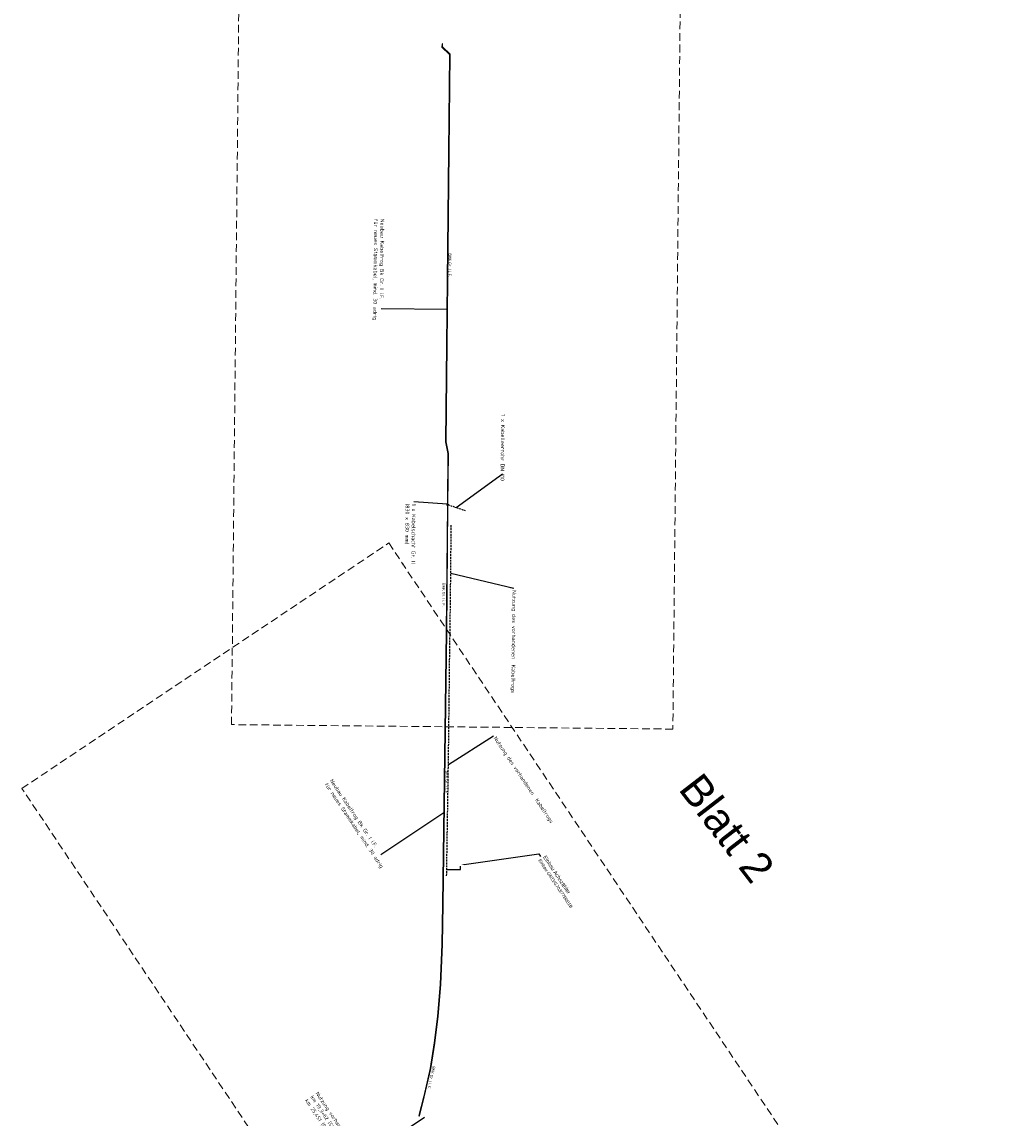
# Model space of a CAD drawing. Header units: metres. Extents: x 3425266 to 3446567, y 5432533 to 5452217.
# Tile 64 of 82: x 3436092 to 3436736, y 5450661 to 5451374. Entities that reach past the tile are written whole.
import ezdxf
from ezdxf import colors
from ezdxf.entities.mleader import LeaderData, LeaderLine
from ezdxf.math import Vec2, Vec3

# ---------------------------------------------------------------- set-up
doc = ezdxf.new("R2010")
doc.units = ezdxf.units.M
doc.header["$MEASUREMENT"] = 0
doc.linetypes.add('DASHED', pattern=[0.75, 0.5, -0.25])
doc.linetypes.add('STRICHLINIEX2', pattern=[1.5, 1, -0.5])
doc.layers.add('MC-AL-Blattschnitte_3433', color=30, linetype='STRICHLINIEX2', lineweight=18, plot=False)
for name, color, linetype, lineweight in [('MC-AL_Neubau_Planung-ESTW-Landau-Kabel_ausgeschaltet_TXT', 50, 'Continuous', 25), ('MC-AL_Neubau_Planung-ESTW-Landau-Kabel_LIN', 10, 'Continuous', 25), ('MC-AL_Neubau_Planung-ESTW-Landau-Kabel_TXT', 10, 'Continuous', 25), ('MC-AL_Neubau_Planung-ESTW-Landau-Kabeltrog_vorhanden_TXT', 30, 'Continuous', 25), ('MC_P_Beschriftung_Kabeltrog_TXT', 10, 'Continuous', 25)]:
    doc.layers.add(name, color=color, linetype=linetype, lineweight=lineweight)
doc.layers.add('MC-AL_Verlauf_KTB_Bestandstrog_LIN', color=80, linetype='Continuous')
doc.styles.add('Isocpeur', font='isocpeur.ttf')
doc.styles.add('K_ISOCP', font='k_isocp.shx')
doc.styles.get("Standard").update_dxf_attribs({"font": 'arial.ttf'})

# ---------------------------------------------------------------- blocks, each defined once
blk = doc.blocks.new('_None')

msp = doc.modelspace()

# ---------------------------------------------------------------- linework, layer by layer
at = {"layer": 'MC-AL_Neubau_Planung-ESTW-Landau-Kabel_LIN'}
for points in [[(3436368.934, 5451060.552), (3436369.269, 5451093.581), (3436367.797, 5451101.072), (3436370.354, 5451353.139), (3436365.434, 5451357.935), (3436365.453, 5451359.821), (3436365.053, 5451359.825), (3436365.032, 5451357.768), (3436369.952, 5451352.972), (3436367.396, 5451101.035), (3436368.869, 5451093.544), (3436368.534, 5451060.556)], [(3436367.917, 5450823.025), (3436377.066, 5450823.082), (3436377.093, 5450825.148)]]:
    msp.add_lwpolyline(points, dxfattribs=at)
msp.add_lwpolyline([(3436369.157, 5451060.55), (3436369.149, 5451059.72), (3436368.319, 5451059.729), (3436368.327, 5451060.558)], close=True, dxfattribs=at)

# ---------------------------------------------------------------- texts
at = {"layer": 'MC-AL-Blattschnitte_3433', "insert": (3436534.061, 5450887.437), "char_height": 20, "attachment_point": 1, "rotation": 307.635974}
msp.add_mtext_dynamic_manual_height_columns('Blatt 2', width=268.81549, gutter_width=1, heights=[0], dxfattribs=at)
at = {"layer": 'MC_P_Beschriftung_Kabeltrog_TXT', "insert": (3436367.119, 5451009.244), "char_height": 1.8, "attachment_point": 1, "rotation": 269.61526, "style": 'K_ISOCP'}
msp.add_mtext_dynamic_manual_height_columns('BKK Gr. I i. F.', width=17.65098, gutter_width=12.5, heights=[0], dxfattribs=at)

# ---------------------------------------------------------------- leaders
at = {"layer": 'MC-AL_Neubau_Planung-ESTW-Landau-Kabel_ausgeschaltet_TXT'}
ml = msp.add_multileader_mtext('Standard', dxfattribs=at)
ml.set_content('\\pxsm1;1 x Kabelleerrohr DN 110', color=256, style='Isocpeur')
ml.set_leader_properties()
ml.set_arrow_properties(name='NONE')
ml.build(insert=Vec2(0, 0))
ml.multileader.update_dxf_attribs({"has_text_frame": 1, "dogleg_length": 0, "arrow_head_size": 0})
ctx = ml.context
ctx.base_point, ctx.char_height, ctx.arrow_head_size, ctx.landing_gap_size, ctx.plane_origin, ctx.plane_x_axis, ctx.plane_y_axis = Vec3(3436404.795, 5451120.301), 2.5, 0, 1.25, Vec3(3436421.247, 5451126.456), Vec3(-0.0101443, -0.9999485), Vec3(0.9999485, -0.0101443)
notes = []
notes.append((ctx, [(1, (1, 1, 0), (3436404.389, 5451080.304), (0.0101443, 0.9999485), 0, [(0, [(3436374.156, 5451058.47)], 0, [])])]))
ctx.mtext.insert, ctx.mtext.text_direction, ctx.mtext.rotation, ctx.mtext.flow_direction = Vec3(3436406.033, 5451119.039), Vec3(-0.0101443, -0.9999485), 4.7022445, 5
ctx.mtext.has_bg_fill, ctx.mtext.bg_color, ctx.mtext.bg_scale_factor, ctx.mtext.bg_transparency, ctx.mtext.use_window_bg_color = 1, -1027028792, 1.5, 0, 1
at = {"layer": 'MC-AL_Neubau_Planung-ESTW-Landau-Kabel_TXT'}
ml = msp.add_multileader_mtext('Standard', dxfattribs=at)
ml.set_content('\\pxsm1;Nutzung vorhandene Gleisquerung\\Pkm 19,3+62 (Str 3433)\\Pkm 25,451 (Str 3450)', color=256, style='Isocpeur')
ml.set_leader_properties()
ml.set_arrow_properties(name='NONE')
ml.build(insert=Vec2(0, 0))
ml.multileader.update_dxf_attribs({"has_text_frame": 1, "dogleg_length": 0, "arrow_head_size": 0})
ctx = ml.context
ctx.base_point, ctx.char_height, ctx.arrow_head_size, ctx.landing_gap_size, ctx.plane_origin, ctx.plane_x_axis, ctx.plane_y_axis = Vec3(3436282.854, 5450679.018), 2.5, 0, 1.25, Vec3(3436208.745, 5450759.775), Vec3(0.5560854, -0.8311252), Vec3(0.8311252, 0.5560854)
notes.append((ctx, [(1, (1, 1, 0), (3436312.743, 5450634.345), (-0.5560854, 0.8311252), 0, [(0, [(3436353.623, 5450661.764)], 0, [])])]))
ctx.mtext.insert, ctx.mtext.text_direction, ctx.mtext.rotation, ctx.mtext.flow_direction = Vec3(3436284.796, 5450678.814), Vec3(0.5560854, -0.8311252), 5.3020573, 5
ctx.mtext.has_bg_fill, ctx.mtext.bg_color, ctx.mtext.bg_scale_factor, ctx.mtext.bg_transparency, ctx.mtext.use_window_bg_color = 1, -1027028792, 1.5, 0, 1
at = {"layer": 'MC-AL_Neubau_Planung-ESTW-Landau-Kabeltrog_vorhanden_TXT'}
ml = msp.add_multileader_mtext('Standard', dxfattribs=at)
ml.set_content('\\pxsm1;Nutzung des vorhandenen  Kabeltrogs', color=256, style='Isocpeur')
ml.set_leader_properties()
ml.set_arrow_properties(name='NONE')
ml.build(insert=Vec2(0, 0))
ml.multileader.update_dxf_attribs({"has_text_frame": 1, "dogleg_length": 0, "arrow_head_size": 0})
ctx = ml.context
ctx.base_point, ctx.char_height, ctx.arrow_head_size, ctx.landing_gap_size, ctx.plane_origin, ctx.plane_x_axis, ctx.plane_y_axis = Vec3(3436411.695, 5451005.927), 2.5, 0, 1.25, Vec3(3436428.133, 5451010.72), Vec3(-0.0101443, -0.9999485), Vec3(0.9999485, -0.0101443)
notes.append((ctx, [(0, (1, 1, 0), (3436411.695, 5451005.927), (-0.0101443, -0.9999485), 0, [(0, [(3436370.791, 5451015.76)], 0, [])])]))
ctx.mtext.insert, ctx.mtext.text_direction, ctx.mtext.rotation, ctx.mtext.flow_direction = Vec3(3436413.307, 5451004.66), Vec3(-0.0101443, -0.9999485), 4.7022445, 5
ctx.mtext.has_bg_fill, ctx.mtext.bg_color, ctx.mtext.bg_scale_factor, ctx.mtext.bg_transparency, ctx.mtext.use_window_bg_color = 1, -1027028792, 1.5, 0, 1
for ctx, leaders in notes:
    for number, flags, end, landing, length, lines in leaders:
        leader = LeaderData()
        leader.index, (leader.has_last_leader_line, leader.has_dogleg_vector, leader.attachment_direction) = number, flags
        leader.last_leader_point, leader.dogleg_vector, leader.dogleg_length = Vec3(end), Vec3(landing), length
        for number, points, colour, breaks in lines:
            line = LeaderLine()
            line.index, line.vertices, line.color, line.breaks = number, Vec3.list(points), colors.encode_raw_color(colour), breaks
            leader.lines.append(line)
        ctx.leaders.append(leader)

# ---------------------------------------------------------------- next in the draw order: linework, layer by layer
at = {"layer": 'MC-AL_Neubau_Planung-ESTW-Landau-Kabel_LIN', "linetype": 'STRICHLINIEX2'}
msp.add_lwpolyline([(3436369.153, 5451060.155), (3436380.364, 5451056.38)], dxfattribs=at)

# ---------------------------------------------------------------- next in the draw order: texts
at = {"layer": 'MC_P_Beschriftung_Kabeltrog_TXT', "insert": (3436360.755, 5450694.878), "char_height": 1.8, "attachment_point": 1, "rotation": 256.602641, "style": 'K_ISOCP'}
msp.add_mtext_dynamic_manual_height_columns('BKK Gr. I i. F.', width=17.65098, gutter_width=12.5, heights=[0], dxfattribs=at)

# ---------------------------------------------------------------- next in the draw order: leaders
at = {"layer": 'MC-AL_Neubau_Planung-ESTW-Landau-Kabel_ausgeschaltet_TXT'}
ml = msp.add_multileader_mtext('Standard', dxfattribs=at)
ml.set_content('\\pxsm1;Neubau Kabeltrog Bk Gr. I i.F.\\Pfür neues Stammkabel, mind. 30 adrig', color=256, style='Isocpeur')
ml.set_leader_properties()
ml.set_arrow_properties(name='NONE')
ml.build(insert=Vec2(0, 0))
ml.multileader.update_dxf_attribs({"has_text_frame": 1, "dogleg_length": 0, "arrow_head_size": 0})
ctx = ml.context
ctx.base_point, ctx.char_height, ctx.arrow_head_size, ctx.landing_gap_size, ctx.plane_origin, ctx.plane_x_axis, ctx.plane_y_axis = Vec3(3436326.008, 5451247.379), 2.5, 0, 1.25, Vec3(3436336.988, 5451261.767), Vec3(-0.0101443, -0.9999485), Vec3(0.9999485, -0.0101443)
notes = []
notes.append((ctx, [(1, (1, 1, 0), (3436325.4, 5451187.507), (-0.9764281, 0.215843), 0, [(0, [(3436368.669, 5451187.071)], 0, [])])]))
ctx.mtext.insert, ctx.mtext.text_direction, ctx.mtext.rotation, ctx.mtext.flow_direction = Vec3(3436327.62, 5451246.112), Vec3(-0.0101443, -0.9999485), 4.7022445, 5
ctx.mtext.has_bg_fill, ctx.mtext.bg_color, ctx.mtext.bg_scale_factor, ctx.mtext.bg_transparency, ctx.mtext.use_window_bg_color = 1, -1027028792, 1.5, 0, 1
ml = msp.add_multileader_mtext('Standard', dxfattribs=at)
ml.set_content('\\pxsm1;Neubau Kabeltrog Bk Gr. I i.F.\\Pfür neues Stammkabel, mind. 30 adrig', color=256, style='Isocpeur')
ml.set_leader_properties()
ml.set_arrow_properties(name='NONE')
ml.build(insert=Vec2(0, 0))
ml.multileader.update_dxf_attribs({"has_text_frame": 1, "dogleg_length": 0, "arrow_head_size": 0})
ctx = ml.context
ctx.base_point, ctx.char_height, ctx.arrow_head_size, ctx.landing_gap_size, ctx.plane_origin, ctx.plane_x_axis, ctx.plane_y_axis = Vec3(3436292.011, 5450882.3), 2.5, 0, 1.25, Vec3(3436221.308, 5450957.966), Vec3(0.5560854, -0.8311252), Vec3(0.8311252, 0.5560854)
notes.append((ctx, [(1, (1, 1, 0), (3436325.307, 5450832.537), (-0.5560854, 0.8311252), 0, [(0, [(3436366.186, 5450859.955)], 0, [])])]))
ctx.mtext.insert, ctx.mtext.text_direction, ctx.mtext.rotation, ctx.mtext.flow_direction = Vec3(3436294.057, 5450882.165), Vec3(0.5560854, -0.8311252), 5.3020573, 5
ctx.mtext.has_bg_fill, ctx.mtext.bg_color, ctx.mtext.bg_scale_factor, ctx.mtext.bg_transparency, ctx.mtext.use_window_bg_color = 1, -1027028792, 1.5, 0, 1
at = {"layer": 'MC-AL_Neubau_Planung-ESTW-Landau-Kabel_TXT'}
ml = msp.add_multileader_mtext('Standard', dxfattribs=at)
ml.set_content('Einbau Achszähler \\P\\pxsm1;{\\H0.83333x;Einbau G603/G703/77B001B}', color=256)
ml.set_leader_properties()
ml.build(insert=Vec2(0, 0))
ml.multileader.update_dxf_attribs({"has_text_frame": 1, "text_left_attachment_type": 2, "text_right_attachment_type": 2, "dogleg_length": 2, "arrow_head_size": 2})
ctx = ml.context
ctx.base_point, ctx.char_height, ctx.arrow_head_size, ctx.landing_gap_size, ctx.plane_origin, ctx.plane_x_axis, ctx.plane_y_axis = Vec3(3436429.105, 5450831.543), 2.5, 2, 1.25, Vec3(3436381.036, 5450780.88), Vec3(0.5560854, -0.8311252), Vec3(0.8311252, 0.5560854)
ctx.left_attachment, ctx.right_attachment = 2, 2
notes.append((ctx, [(0, (1, 1, 0), (3436427.993, 5450833.205), (0.5560854, -0.8311252), 2, [(0, [(3436377.424, 5450825.947)], 0, [])])]))
ctx.mtext.insert, ctx.mtext.text_direction, ctx.mtext.rotation, ctx.mtext.flow_direction = Vec3(3436432.707, 5450832.449), Vec3(0.5560854, -0.8311252), 5.3020573, 5
ctx.mtext.has_bg_fill, ctx.mtext.bg_color, ctx.mtext.bg_scale_factor, ctx.mtext.bg_transparency, ctx.mtext.use_window_bg_color = 1, -1027028792, 1.5, 0, 1
for ctx, leaders in notes:
    for number, flags, end, landing, length, lines in leaders:
        leader = LeaderData()
        leader.index, (leader.has_last_leader_line, leader.has_dogleg_vector, leader.attachment_direction) = number, flags
        leader.last_leader_point, leader.dogleg_vector, leader.dogleg_length = Vec3(end), Vec3(landing), length
        for number, points, colour, breaks in lines:
            line = LeaderLine()
            line.index, line.vertices, line.color, line.breaks = number, Vec3.list(points), colors.encode_raw_color(colour), breaks
            leader.lines.append(line)
        ctx.leaders.append(leader)

# ---------------------------------------------------------------- next in the draw order: texts
at = {"layer": 'MC_P_Beschriftung_Kabeltrog_TXT', "insert": (3436371.142, 5451223.605), "char_height": 1.8, "attachment_point": 1, "rotation": 269.61526, "style": 'K_ISOCP'}
msp.add_mtext_dynamic_manual_height_columns('BKK Gr. I i. F.', width=17.65098, gutter_width=12.5, heights=[0], dxfattribs=at)

# ---------------------------------------------------------------- next in the draw order: leaders
at = {"layer": 'MC-AL_Neubau_Planung-ESTW-Landau-Kabel_ausgeschaltet_TXT'}
ml = msp.add_multileader_mtext('Standard', dxfattribs=at)
ml.set_content('\\pxsm1;1 x Kabelschacht Gr. II\\P(830 x 830 mm)', color=256, style='Isocpeur')
ml.set_leader_properties()
ml.set_arrow_properties(name='NONE')
ml.build(insert=Vec2(0, 0))
ml.multileader.update_dxf_attribs({"has_text_frame": 1, "dogleg_length": 0, "arrow_head_size": 0})
ctx = ml.context
ctx.base_point, ctx.char_height, ctx.arrow_head_size, ctx.landing_gap_size, ctx.plane_origin, ctx.plane_x_axis, ctx.plane_y_axis = Vec3(3436346.679, 5451062.098), 2.5, 0, 1.25, Vec3(3436365.485, 5451123.942), Vec3(-0.0101443, -0.9999485), Vec3(0.9999485, -0.0101443)
notes = []
notes.append((ctx, [(0, (1, 1, 0), (3436346.679, 5451062.098), (-0.0101443, -0.9999485), 0, [(0, [(3436368.327, 5451060.558)], 0, [])])]))
ctx.mtext.insert, ctx.mtext.text_direction, ctx.mtext.rotation, ctx.mtext.flow_direction = Vec3(3436348.042, 5451060.835), Vec3(-0.0101443, -0.9999485), 4.7022445, 5
ctx.mtext.has_bg_fill, ctx.mtext.bg_color, ctx.mtext.bg_scale_factor, ctx.mtext.bg_transparency, ctx.mtext.use_window_bg_color = 1, -1027028792, 1.5, 0, 1
at = {"layer": 'MC-AL_Neubau_Planung-ESTW-Landau-Kabeltrog_vorhanden_TXT'}
ml = msp.add_multileader_mtext('Standard', dxfattribs=at)
ml.set_content('\\pxsm1;Nutzung des vorhandenen  Kabeltrogs', color=256, style='Isocpeur')
ml.set_leader_properties()
ml.set_arrow_properties(name='NONE')
ml.build(insert=Vec2(0, 0))
ml.multileader.update_dxf_attribs({"has_text_frame": 1, "dogleg_length": 0, "arrow_head_size": 0})
ctx = ml.context
ctx.base_point, ctx.char_height, ctx.arrow_head_size, ctx.landing_gap_size, ctx.plane_origin, ctx.plane_x_axis, ctx.plane_y_axis = Vec3(3436398.496, 5450909.989), 2.5, 0, 1.25, Vec3(3436438.257, 5450802.192), Vec3(0.5560854, -0.8311252), Vec3(0.8311252, 0.5560854)
notes.append((ctx, [(0, (1, 1, 0), (3436398.496, 5450909.989), (-0.0101443, -0.9999485), 0, [(0, [(3436369.237, 5450891.219)], 0, [])])]))
ctx.mtext.insert, ctx.mtext.text_direction, ctx.mtext.rotation, ctx.mtext.flow_direction = Vec3(3436400.542, 5450909.854), Vec3(0.5560854, -0.8311252), 5.3020573, 5
ctx.mtext.has_bg_fill, ctx.mtext.bg_color, ctx.mtext.bg_scale_factor, ctx.mtext.bg_transparency, ctx.mtext.use_window_bg_color = 1, -1027028792, 1.5, 0, 1
for ctx, leaders in notes:
    for number, flags, end, landing, length, lines in leaders:
        leader = LeaderData()
        leader.index, (leader.has_last_leader_line, leader.has_dogleg_vector, leader.attachment_direction) = number, flags
        leader.last_leader_point, leader.dogleg_vector, leader.dogleg_length = Vec3(end), Vec3(landing), length
        for number, points, colour, breaks in lines:
            line = LeaderLine()
            line.index, line.vertices, line.color, line.breaks = number, Vec3.list(points), colors.encode_raw_color(colour), breaks
            leader.lines.append(line)
        ctx.leaders.append(leader)

# ---------------------------------------------------------------- next in the draw order: linework, layer by layer
at = {"layer": 'MC-AL-Blattschnitte_3433', "ltscale": 5}
for points in [[(3436528.361, 5452214.297), (3436515.173, 5450914.318), (3436228.187, 5450917.229), (3436241.375, 5452217.208)], [(3436330.427, 5451035.319), (3436736.395, 5450428.56), (3436497.862, 5450268.963), (3436091.894, 5450875.723)]]:
    msp.add_lwpolyline(points, close=True, dxfattribs=at)
at = {"layer": 'MC-AL_Neubau_Planung-ESTW-Landau-Kabel_LIN'}
msp.add_lwpolyline([(3436368.526, 5451059.726), (3436367.693, 5450977.648), (3436365.425, 5450800.508), (3436364.946, 5450774.235), (3436363.955, 5450748.468), (3436362.162, 5450727.476), (3436360.039, 5450710.207), (3436357.412, 5450693.731), (3436353.149, 5450675.395), (3436350.007, 5450662.941), (3436350.395, 5450662.843), (3436353.537, 5450675.301), (3436357.805, 5450693.654), (3436360.435, 5450710.151), (3436362.56, 5450727.435), (3436364.354, 5450748.444), (3436365.345, 5450774.223), (3436365.825, 5450800.502), (3436368.093, 5450977.644), (3436368.926, 5451059.722)], dxfattribs=at)
at = {"layer": 'MC-AL_Verlauf_KTB_Bestandstrog_LIN', "linetype": 'DASHED', "ltscale": 2.5, "flags": 128}
msp.add_lwpolyline([(3436370.846, 5451046.947), (3436370.577, 5451019.44), (3436370.387, 5451000.992), (3436370.264, 5450990.92), (3436370.027, 5450973.518), (3436369.837, 5450961.141), (3436369.512, 5450932.847), (3436369.333, 5450917.74), (3436369.162, 5450903.364), (3436368.96, 5450889.312), (3436368.832, 5450880.429), (3436368.652, 5450868.726), (3436368.355, 5450850.529), (3436368.095, 5450834.397), (3436367.855, 5450818.858)], dxfattribs=at)

# ---------------------------------------------------------------- next in the draw order: texts
at = {"layer": 'MC_P_Beschriftung_Kabeltrog_TXT', "insert": (3436369.229, 5450887.319), "char_height": 1.8, "attachment_point": 1, "rotation": 269.61526, "style": 'K_ISOCP'}
msp.add_mtext_dynamic_manual_height_columns('BKK Gr. I i. F.', width=17.65098, gutter_width=12.5, heights=[0], dxfattribs=at)

doc.saveas('drawing.dxf')
